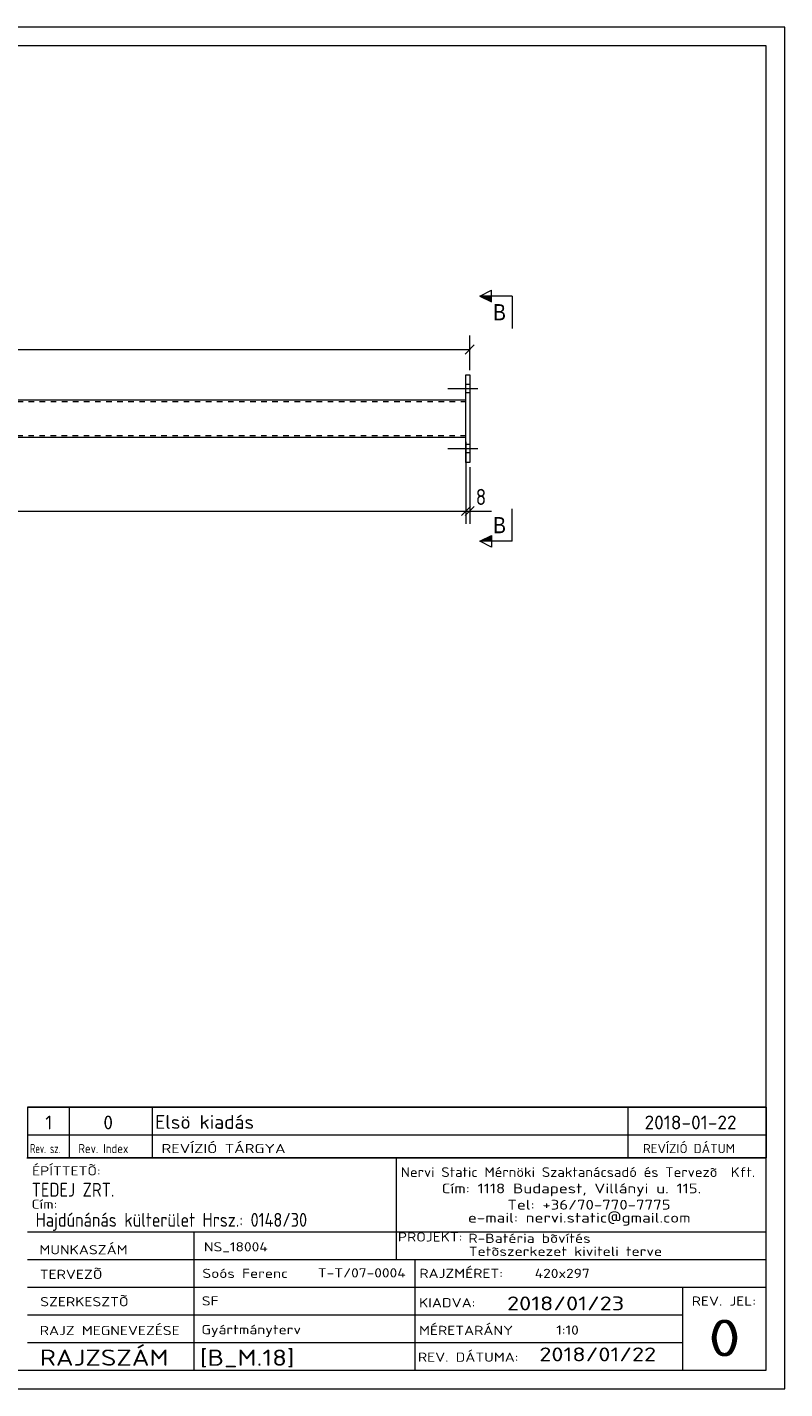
# Model space of a CAD drawing. Header units: millimetres. Extents: x 1 to 419, y 1 to 296.
# Tile 2 of 2: x 255 to 419, y 1 to 296. Entities that reach past the tile are written whole.
import ezdxf

# ---------------------------------------------------------------- set-up
doc = ezdxf.new("R2010")
doc.units = ezdxf.units.MM
doc.header["$LTSCALE"] = 0.6
doc.linetypes.add('XKITLINE00', pattern=[0])
doc.linetypes.add('XKITLINE02', pattern=[4, 2, -2])
for name, color, linetype, lineweight in [('Bolt', 7, 'Continuous', 0), ('DrawingSheet', 5, 'Continuous', 0), ('OtherObjectType', 1, 'Continuous', 0), ('Part', 2, 'Continuous', 0), ('Section', 6, 'Continuous', 0), ('Z-DIMENSIONS', 1, 'Continuous', 0)]:
    doc.layers.add(name, color=color, linetype=linetype, lineweight=lineweight)
doc.styles.add('ARIAL', font='ARIAL.TTF')
doc.styles.add('ISOCPEUR', font='ISOCPEUR.TTF')

msp = doc.modelspace()

# ---------------------------------------------------------------- hatches: boundary and pattern name
at = {"layer": 'Section'}
for points in [[(355.45, 236.5), (352.95, 237.75), (355.45, 237.75)], [(355.45, 184.62), (352.95, 184.62), (355.45, 185.87)]]:
    msp.add_hatch(color=6, dxfattribs=at).paths.add_polyline_path(points, flags=17)

# ---------------------------------------------------------------- linework, layer by layer
at = {"layer": 'Bolt', "color": 3, "linetype": 'XKITLINE00', "lineweight": 0}
for p, q in [((350.75, 218.58), (349.95, 218.58)), ((352.55, 217.68), (346.05, 217.68)), ((350.75, 216.78), (349.95, 216.78)), ((352.55, 204.68), (346.05, 204.68)), ((350.75, 205.58), (349.95, 205.58)), ((350.75, 203.78), (349.95, 203.78))]:
    msp.add_line(p, q, dxfattribs=at)
at = {"layer": 'DrawingSheet', "color": 2, "linetype": 'XKITLINE00', "lineweight": 0}
for p, q in [((419, 296), (1, 296)), ((419, 1), (419, 296)), ((1, 1), (419, 1))]:
    msp.add_line(p, q, dxfattribs=at)
at = {"layer": 'DrawingSheet', "color": 3, "linetype": 'XKITLINE00', "lineweight": 0}
for p, q in [((415, 292), (5, 292)), ((415, 5), (415, 292)), ((5, 5), (415, 5))]:
    msp.add_line(p, q, dxfattribs=at)
at = {"layer": 'OtherObjectType', "color": 7, "linetype": 'XKITLINE00', "lineweight": 0}
for p, q in [((255, 62.05), (415, 62.05)), ((255, 62.05), (255, 56.05)), ((264, 62.05), (264, 56.05)), ((282, 62.05), (282, 56.05)), ((385, 62.05), (385, 56.05)), ((415, 62.05), (415, 56.05)), ((255, 56.05), (255, 51.05)), ((255, 56.05), (415, 56.05)), ((264, 56.05), (264, 51.05)), ((282, 56.05), (282, 51.05)), ((385, 56.05), (385, 51.05)), ((415, 56.05), (415, 51.05)), ((254.84, 51.05), (415, 51.05)), ((415, 51.05), (255, 51.05)), ((334.84, 51), (334.84, 35)), ((414.98, 5), (415, 51.05)), ((254.98, 35), (414.98, 35)), ((290.98, 35), (290.98, 5)), ((334.84, 35), (334.84, 29)), ((254.98, 29), (338.84, 29)), ((338.84, 29), (338.84, 5)), ((338.84, 29), (414.84, 29)), ((254.98, 23), (414.98, 23)), ((396.84, 23), (396.84, 5)), ((254.98, 17), (396.84, 17)), ((254.98, 11), (396.98, 11)), ((254.98, 5), (414.98, 5))]:
    msp.add_line(p, q, dxfattribs=at)
at = {"layer": 'OtherObjectType', "color": 1, "linetype": 'XKITLINE00', "lineweight": 0}
for p, q in [((415, 62.05), (255, 62.05)), ((255, 56.05), (415, 56.05))]:
    msp.add_line(p, q, dxfattribs=at)
at = {"layer": 'Part', "color": 2, "linetype": 'XKITLINE00', "lineweight": 0}
for p, q in [((349.95, 201.68), (349.95, 220.68)), ((349.95, 220.68), (350.75, 220.68)), ((350.75, 220.68), (350.75, 201.68)), ((349.95, 215.18), (68, 215.18)), ((68, 207.18), (349.95, 207.18)), ((350.75, 201.68), (349.95, 201.68))]:
    msp.add_line(p, q, dxfattribs=at)
at = {"layer": 'Part', "color": 7, "linetype": 'XKITLINE02', "lineweight": 0}
for p, q in [((68, 214.88), (349.95, 214.88)), ((349.95, 207.18), (349.95, 215.18)), ((349.95, 207.48), (68, 207.48))]:
    msp.add_line(p, q, dxfattribs=at)
at = {"layer": 'Section', "color": 6, "linetype": 'XKITLINE00', "lineweight": 0}
for p, q in [((352.95, 237.75), (355.45, 239)), ((355.45, 236.5), (355.45, 239)), ((352.95, 237.75), (355.45, 236.5)), ((359.95, 237.75), (352.95, 237.75)), ((359.95, 237.75), (359.95, 230.75)), ((359.95, 184.62), (359.95, 191.62)), ((352.95, 184.62), (355.45, 185.87)), ((355.45, 185.87), (355.45, 183.37)), ((355.45, 183.37), (352.95, 184.62)), ((359.95, 184.62), (352.95, 184.62))]:
    msp.add_line(p, q, dxfattribs=at)
at = {"layer": 'Z-DIMENSIONS', "color": 7, "linetype": 'XKITLINE00', "lineweight": 0}
for p, q in [((351.74, 227.17), (349.76, 225.19)), ((350.75, 221.68), (350.75, 229.23)), ((67.2, 226.18), (350.75, 226.18)), ((349.95, 206.18), (349.95, 188.38)), ((349.95, 206.18), (349.95, 188.38)), ((350.75, 200.68), (350.75, 188.38)), ((350.94, 192.17), (348.96, 190.19)), ((350.94, 192.17), (348.96, 190.19)), ((351.74, 192.17), (349.76, 190.19)), ((68, 191.18), (349.95, 191.18)), ((349.95, 191.18), (350.75, 191.18)), ((350.75, 191.18), (355.48, 191.18)), ((350.75, 191.18), (355.48, 191.18))]:
    msp.add_line(p, q, dxfattribs=at)
at = {"layer": 'Z-DIMENSIONS', "color": 3}
for p in [(350.75, 226.18), (349.95, 191.18), (349.95, 191.18), (350.75, 191.18)]:
    msp.add_point(p, dxfattribs=at)

# ---------------------------------------------------------------- texts
at = {"layer": 'OtherObjectType', "color": 7, "style": 'ISOCPEUR'}
for s, height, width, p in [('1', 3, 1.017001, (258.82, 57.2)), ('0', 3, 1.017001, (271.4, 57.2)), ('Elsö kiadás', 3, 1.017001, (282.63, 57.31)), ('2018-01-22', 3, 1.017001, (388.62, 57.2)), ('Rev. sz.', 2, 0.68, (255.54, 52.05)), ('Rev. Index', 2, 0.85, (266, 52.05)), ('REVÍZIÓ TÁRGYA', 2, 1.275, (284, 52.05)), ('REVÍZIÓ DÁTUM', 2, 1.02, (388.28, 52.05)), ('ÉPÍTTETÕ:', 2, 1.211571, (255.96, 47.22)), ('Nervi Static Mérnöki\xa0Szaktanácsadó\xa0és\xa0Tervezõ  Kft.', 2.1176, 1.08375, (335.84, 46.88)), ('TEDEJ ZRT.', 3, 0.85, (255.87, 42.62)), ('Cím:\xa01118 Budapest, Villányi u. 115.', 2.1176, 1.250101, (344.68, 43.35)), ('Cím:', 2, 1.211571, (255.84, 40)), ('Tel:\xa0+36/70-770-7775', 2.1176, 1.250101, (358.91, 39.82)), ('Hajdúnánás külterület Hrsz.: 0148/30', 3, 0.85, (256.73, 36.1)), ('e-mail:\xa0nervi.static@gmail.com', 2.1176, 1.250101, (350.38, 37)), ('MUNKASZÁM', 2, 1.211571, (257.55, 30.12)), ('NS_18004', 2, 1.211571, (293.17, 30.76)), ('PROJEKT:', 2, 1.211571, (335.18, 32.9)), ('R-Batéria bõvítés', 2, 1.211571, (350.47, 32.6)), ('Tetõszerkezet kiviteli terve', 2, 1.211571, (350.54, 29.78)), ('TERVEZÕ', 2, 1.211571, (257.63, 24.79)), ('Soós Ferenc', 2, 1.211571, (292.84, 25)), ('T-T/07-0004', 2, 1.211571, (317.86, 25.11)), ('RAJZMÉRET:', 2, 1.211571, (339.84, 25)), ('420x297', 2, 1.211571, (364.84, 25)), ('SZERKESZTÕ', 2, 1.211571, (257.72, 18.87)), ('SF', 2, 1.211571, (292.72, 19.04)), ('2018/01/23', 3, 1.275, (358.84, 18)), ('REV. JEL:', 2, 1.211571, (398.84, 19)), ('KIADVA:', 2, 1.211571, (339.78, 18.64)), ('RAJZ MEGNEVEZÉSE', 2, 1.211571, (257.62, 12.62)), ('Gyártmányterv', 2, 1.211571, (292.65, 12.82)), ('MÉRETARÁNY', 2, 1.211571, (339.78, 12.65)), ('1:10', 2, 1.211571, (369.51, 12.72)), ('0', 8, 1.275, (402.45, 8)), ('RAJZSZÁM', 3.5, 1.211571, (257.62, 6)), ('[B_M.18]', 3.5, 1.211571, (292.3, 5.99)), ('REV. DÁTUMA:', 2, 1.211571, (339.53, 6.85)), ('2018/01/22', 3, 1.275, (365.83, 6.95))]:
    msp.add_text(s, height=height, dxfattribs=dict(at, width=width)).set_placement(p)
at = {"layer": 'Section', "color": 6, "style": 'ARIAL', "width": 0.85}
for p in [(355.84, 232.5), (355.84, 186.37)]:
    msp.add_text('B', height=3.5, dxfattribs=at).set_placement(p)
at = {"layer": 'Z-DIMENSIONS', "color": 3, "style": 'ISOCPEUR', "width": 0.85}
msp.add_text('8', height=3.5, dxfattribs=at).set_placement((352.07, 192.48))

doc.saveas('drawing.dxf')
